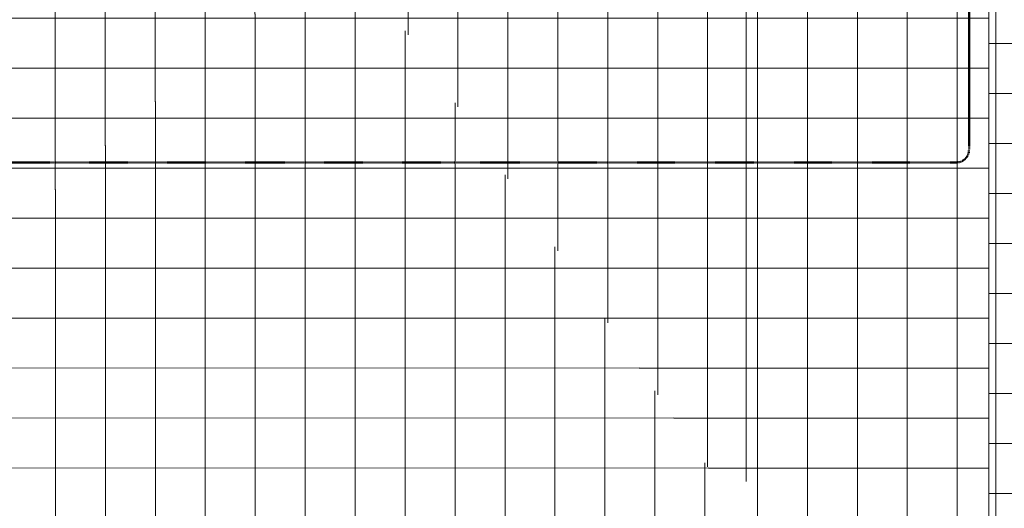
# Model space of a CAD drawing. Header units: millimetres. Extents: x -281 to 145437, y -16481 to 78869.
# Tile 21 of 256: x 27238 to 33151, y 4886 to 7818. Entities that reach past the tile are written whole.
import ezdxf

# ---------------------------------------------------------------- set-up
doc = ezdxf.new("R2010")
doc.units = ezdxf.units.MM
doc.linetypes.add('Grid Line', pattern=[12, 6, -2, 2, -2])
doc.linetypes.add('NLRS_Dash-0_6mm_Space-0_6mm_cpz', pattern=[1.2, 0.6, -0.6])
for name, color, linetype, lineweight in [('A--L$01A__Algemeen', 7, 'Continuous', 5), ('A--L$07A__Stramien', 1, 'Continuous', 5), ('Surface Pattern', 7, 'Continuous', 5), ('Toposolid', 7, 'Continuous', 5)]:
    doc.layers.add(name, color=color, linetype=linetype, lineweight=lineweight)

msp = doc.modelspace()

# ---------------------------------------------------------------- hatches: boundary and pattern name
at = {"layer": 'Surface Pattern'}
h = msp.add_hatch(dxfattribs=at)
h.set_pattern_fill('FP_126', color=254, style=0, pattern_type=2)
h.set_pattern_definition([(0, (35500, 34975.17), (0, 300), []), (90, (35500, 34975.17), (-300, 2e-14), [])])
h.paths.add_polyline_path([(35759.1, -2326.1), (37500, -2326.1), (37500, 78868.4), (33057, 78868.4), (33057, 66150), (20185, 66150), (20185, 63050), (24700, 63050), (24700, 65825), (25900, 65825), (25900, 64300), (30700, 64300), (30700, 65825), (31900, 65825), (31900, 63050), (33057, 63050), (33057, -2326.1), (35709.8, -2326.1)])
h.paths.add_polyline_path([(4558.6, 63050), (19185, 63050), (19185, 66150), (2163.1, 66150), (2163.1, 63050), (4429, 63050)])
h.paths.add_polyline_path([(30700, 63050), (30700, 63800), (25900, 63800), (25900, 63050), (28993.4, 63050)])
h = msp.add_hatch(dxfattribs=at)
h.set_pattern_fill('FP_30', color=254, style=0, pattern_type=2)
h.set_pattern_definition([(0.0113, (16953.34, 10524.48), (3e-05, 299.966), []), (90, (16953.34, 10524.48), (-299.974, -0.059), [])])
h.paths.add_polyline_path([(33057, 2703.7), (29167.7, 8306), (24711, 4391.3), (32826.4, 2750.3)])
h = msp.add_hatch(dxfattribs=at)
h.set_pattern_fill('FP_27', color=254, style=0, pattern_type=2)
h.set_pattern_definition([(0, (16950.68, 10527.02), (0, 300), []), (90, (16950.68, 10527.02), (-300, 2e-14), [])])
h.paths.add_polyline_path([(24711, 4391.3), (29167.7, 8306), (24711, 8306), (24711, 7823.2)])
h = msp.add_hatch(dxfattribs=at)
h.set_pattern_fill('FP_29', color=254, style=0, pattern_type=2)
h.set_pattern_definition([(0, (16977.48, 10527.02), (0, 300), []), (90, (16977.48, 10527.02), (-299.819, 2e-14), [])])
h.paths.add_polyline_path([(33057, 2703.7), (33057, 8306), (29167.7, 8306), (32826.4, 3035.9)])

# ---------------------------------------------------------------- linework, layer by layer
at = {"layer": 'A--L$01A__Algemeen', "linetype": 'NLRS_Dash-0_6mm_Space-0_6mm_cpz', "lineweight": 50}
for p, q in [((32938.7, 7036.9), (32938.7, 57575.3)), ((23159, 6961.9), (32863.7, 6961.9))]:
    msp.add_line(p, q, dxfattribs=at)
msp.add_arc((32863.7, 7036.9), 75, 270, 0, dxfattribs=at)
at = {"layer": 'A--L$07A__Stramien', "linetype": 'Grid Line'}
msp.add_line((31600, 64428.4), (31600, 5044.8), dxfattribs=at)
at = {"layer": 'Toposolid', "color": 253}
msp.add_line((33057, 8306), (33057, -2326.1), dxfattribs=at)

doc.saveas('drawing.dxf')
